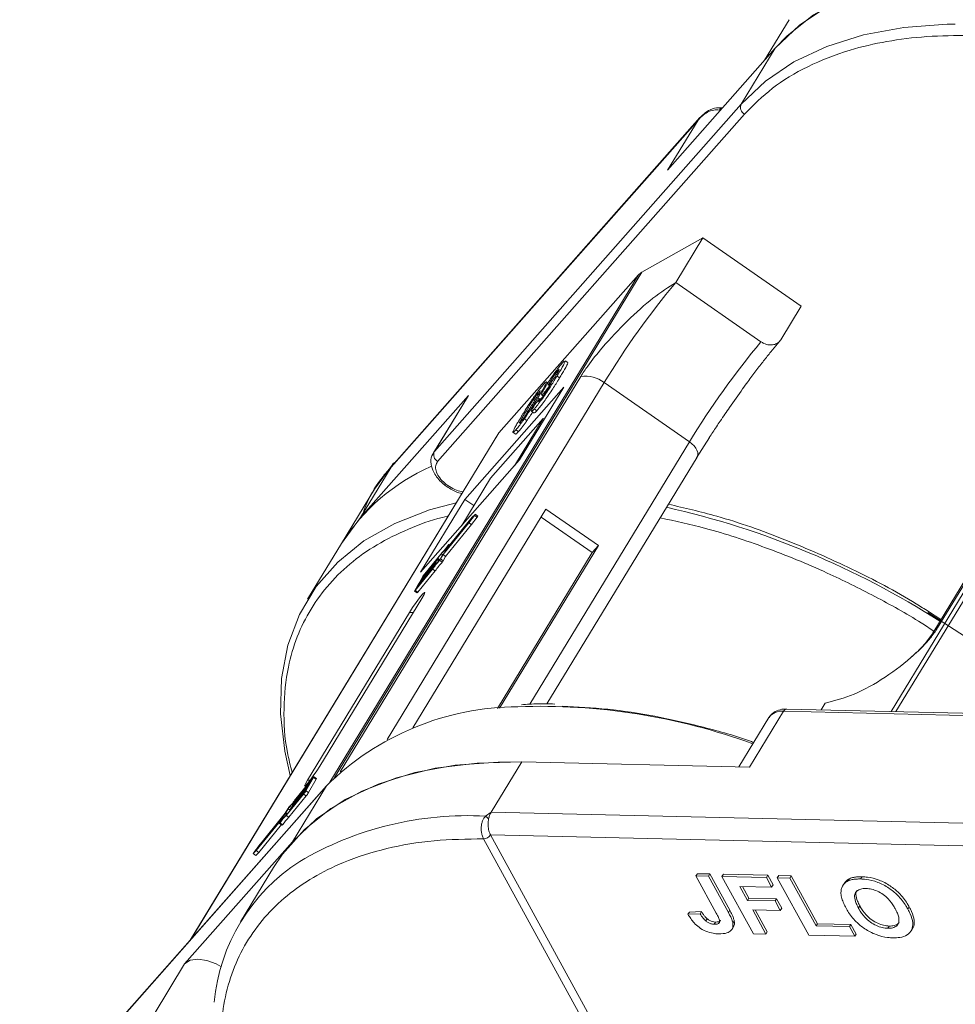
# Model space of a CAD drawing. Header units: millimetres. Extents: x -645 to 830, y -176 to 857.
# Tile 48 of 76: x 208 to 254, y 763 to 812. Entities that reach past the tile are written whole.
import ezdxf

# ---------------------------------------------------------------- set-up
doc = ezdxf.new("R2010")
doc.units = ezdxf.units.MM

msp = doc.modelspace()

# ---------------------------------------------------------------- linework, layer by layer
at = {"color": 7, "linetype": 'Continuous', "lineweight": 15}
for p, q in [((246.131, 811.632), (244.911, 809.627)), ((240.106, 804.188), (245.438, 810.224)), ((245.438, 810.224), (243.758, 807.462)), ((270.674, 809.51), (251.162, 777.443)), ((251.404, 777.437), (270.931, 809.529)), ((243.758, 807.462), (228.592, 790.295)), ((228.748, 789.794), (243.914, 806.961)), ((241.619, 806.674), (241.816, 806.884)), ((242.73, 807.158), (242.675, 807.167)), ((242.831, 807.28), (242.837, 807.28)), ((226.453, 789.508), (241.619, 806.674)), ((241.712, 806.792), (226.491, 789.563)), ((241.619, 806.674), (240.106, 804.188)), ((267.052, 804.05), (253.27, 781.401)), ((253.463, 781.569), (267.245, 804.218)), ((238.837, 799.149), (241.859, 800.847)), ((240.515, 798.637), (241.859, 800.847)), ((241.859, 800.847), (246.724, 797.475)), ((223.643, 774.179), (238.837, 799.149)), ((238.68, 799.024), (223.424, 773.953)), ((231.773, 791.206), (238.68, 799.024)), ((244.73, 795.715), (240.515, 798.637)), ((245.715, 795.817), (246.724, 797.475)), ((245.221, 795.214), (245.715, 795.817)), ((234.905, 794.653), (235.007, 794.757)), ((235.178, 794.689), (235.048, 794.779)), ((234.72, 794.266), (234.685, 794.29)), ((235.825, 794.003), (223.929, 774.454)), ((233.979, 793.604), (234.081, 793.71)), ((234.196, 793.679), (234.122, 793.731)), ((234.33, 793.785), (234.384, 793.747)), ((234.778, 793.929), (234.649, 794.019)), ((226.253, 776.06), (236.983, 793.694)), ((234.985, 793.466), (230.09, 787.925)), ((232.8, 789.875), (234.985, 793.466)), ((233.755, 793.236), (233.802, 793.204)), ((241.199, 790.772), (236.983, 793.694)), ((230.272, 793.057), (224.94, 787.022)), ((230.216, 792.981), (228.536, 790.219)), ((228.592, 790.295), (230.272, 793.057)), ((230.272, 793.057), (230.216, 792.981)), ((233.484, 792.862), (233.55, 792.817)), ((233.541, 792.591), (233.804, 792.904)), ((233.78, 792.876), (233.696, 792.935)), ((233.885, 793.095), (233.963, 793.04)), ((233.134, 792.3), (233.203, 792.252)), ((233.393, 792.283), (233.523, 792.193)), ((233.525, 792.395), (233.655, 792.305)), ((233.965, 791.922), (231.364, 788.978)), ((232.541, 789.583), (233.965, 791.922)), ((233.032, 791.907), (233.162, 791.817)), ((233.965, 791.922), (234.032, 791.9)), ((232.617, 791.366), (232.747, 791.276)), ((231.717, 791.13), (216.509, 766.136)), ((216.54, 766.172), (231.773, 791.206)), ((232.479, 791.236), (232.608, 791.147)), ((241.542, 789.976), (242.179, 790.975)), ((228.592, 790.295), (228.536, 790.219)), ((241.199, 790.772), (233.305, 777.798)), ((227.905, 784.334), (232.8, 789.875)), ((234.146, 777.814), (241.57, 790.014)), ((224.94, 787.022), (226.453, 789.508)), ((226.499, 789.62), (225.633, 788.43)), ((226.453, 789.508), (226.499, 789.62)), ((231.364, 788.978), (229.941, 786.639)), ((225.633, 788.43), (224.002, 785.751)), ((230.09, 787.925), (227.905, 784.334)), ((230.09, 787.925), (230.535, 787.616)), ((234.102, 787.444), (227.519, 776.626)), ((236.697, 785.646), (234.102, 787.444)), ((224.94, 787.022), (224.002, 785.751)), ((230.411, 786.975), (229.107, 785.372)), ((230.451, 787.04), (229.181, 785.48)), ((230.295, 786.765), (230.567, 787.133)), ((230.318, 786.809), (230.517, 787.08)), ((230.517, 787.08), (230.411, 786.975)), ((230.43, 786.962), (230.411, 786.975)), ((230.425, 786.675), (230.697, 787.043)), ((230.596, 787.184), (230.451, 787.04)), ((230.567, 787.133), (230.697, 787.043)), ((230.729, 787.096), (230.599, 787.186)), ((236.391, 785.299), (233.863, 787.052)), ((229.013, 785.207), (230.318, 786.809)), ((229.014, 785.192), (230.295, 786.765)), ((229.144, 785.102), (230.425, 786.675)), ((230.425, 786.675), (230.295, 786.765)), ((224.002, 785.751), (222.322, 782.989)), ((229.103, 785.372), (229.224, 785.585)), ((229.178, 785.481), (229.291, 785.68)), ((229.18, 785.479), (229.178, 785.481)), ((229.291, 785.68), (229.325, 785.657)), ((229.332, 785.666), (229.296, 785.692)), ((231.804, 777.606), (236.697, 785.646)), ((236.697, 785.646), (236.391, 785.299)), ((227.978, 784.028), (228.763, 784.992)), ((228.923, 785.231), (228.078, 784.192)), ((228.968, 785.303), (228.109, 784.248)), ((228.766, 784.992), (228.751, 784.964)), ((228.825, 784.913), (228.751, 784.964)), ((228.846, 784.937), (228.766, 784.992)), ((228.85, 784.942), (228.769, 784.998)), ((228.874, 784.967), (228.994, 785.18)), ((228.894, 784.979), (229.014, 785.192)), ((229.023, 784.889), (228.894, 784.979)), ((228.995, 785.181), (228.923, 785.231)), ((229.144, 785.102), (229.014, 785.192)), ((229.023, 784.889), (229.144, 785.102)), ((229.101, 785.367), (229.128, 785.348)), ((229.133, 785.354), (229.107, 785.372)), ((231.703, 777.595), (236.391, 785.299)), ((227.641, 783.421), (228.5, 784.476)), ((227.673, 783.477), (228.518, 784.515)), ((228.514, 784.552), (227.729, 783.588)), ((227.76, 783.643), (228.545, 784.607)), ((228.623, 784.745), (227.838, 783.78)), ((227.869, 783.835), (228.654, 784.8)), ((228.732, 784.937), (227.947, 783.973)), ((228.63, 784.387), (228.5, 784.476)), ((228.534, 784.538), (228.514, 784.552)), ((228.548, 784.606), (228.533, 784.579)), ((228.553, 784.564), (228.533, 784.579)), ((228.548, 784.606), (228.572, 784.59)), ((228.576, 784.595), (228.551, 784.612)), ((228.665, 784.715), (228.623, 784.745)), ((228.657, 784.799), (228.642, 784.772)), ((228.685, 784.741), (228.642, 784.772)), ((228.705, 784.766), (228.657, 784.799)), ((228.709, 784.771), (228.66, 784.805)), ((228.803, 784.888), (228.732, 784.937)), ((228.848, 784.916), (228.978, 784.826)), ((227.998, 784.085), (227.623, 783.424)), ((227.771, 783.332), (228.63, 784.387)), ((227.947, 783.973), (227.869, 783.835)), ((227.969, 783.958), (227.947, 783.973)), ((228.041, 784.138), (227.978, 784.028)), ((228.058, 784.126), (228.041, 784.138)), ((228.078, 784.192), (228.1, 784.177)), ((227.729, 783.588), (227.666, 783.477)), ((227.751, 783.573), (227.729, 783.588)), ((227.838, 783.78), (227.76, 783.643)), ((227.86, 783.765), (227.838, 783.78)), ((222.927, 774.745), (227.969, 783.032)), ((227.609, 783.389), (227.738, 783.299)), ((227.771, 783.332), (227.641, 783.421)), ((227.666, 783.477), (227.671, 783.474)), ((227.357, 782.339), (222.315, 774.053)), ((227.357, 782.339), (227.544, 782.332)), ((252.982, 782.336), (255.072, 780.981)), ((253.626, 781.986), (253.015, 782.376)), ((247.712, 777.522), (247.911, 777.849)), ((244.169, 774.687), (245.85, 777.449)), ((245.85, 777.449), (277.897, 776.714)), ((278.061, 776.826), (246.014, 777.561)), ((245.118, 777.138), (243.634, 774.699)), ((231.39, 772.459), (232.902, 774.945)), ((232.902, 774.945), (244.169, 774.687)), ((208.087, 756.598), (223.253, 773.764)), ((223.281, 773.802), (208.115, 756.635)), ((223.253, 773.764), (221.573, 771.002)), ((222.362, 773.769), (221.577, 772.804)), ((221.608, 772.859), (222.394, 773.824)), ((222.472, 773.961), (221.686, 772.997)), ((222.559, 774.127), (221.714, 773.089)), ((221.718, 773.052), (222.503, 774.016)), ((222.59, 774.183), (221.731, 773.128)), ((222.234, 773.519), (222.608, 774.18)), ((222.284, 773.631), (222.362, 773.769)), ((222.448, 774.048), (222.315, 774.053)), ((222.364, 773.429), (222.738, 774.09)), ((222.394, 773.824), (222.472, 773.961)), ((222.503, 774.016), (222.565, 774.127)), ((222.564, 774.124), (222.559, 774.127)), ((222.608, 774.18), (222.738, 774.09)), ((222.753, 774.125), (222.623, 774.215)), ((223.253, 773.764), (223.281, 773.802)), ((221.263, 772.302), (222.122, 773.357)), ((221.308, 772.373), (222.153, 773.412)), ((221.393, 772.212), (222.252, 773.267)), ((222.253, 773.576), (221.468, 772.612)), ((221.499, 772.667), (222.284, 773.631)), ((222.122, 773.357), (222.252, 773.267)), ((222.191, 773.466), (222.253, 773.576)), ((222.364, 773.429), (222.234, 773.519)), ((221.572, 772.799), (221.594, 772.783)), ((221.574, 772.805), (221.59, 772.832)), ((221.599, 772.789), (221.577, 772.804)), ((221.681, 772.992), (221.704, 772.976)), ((221.683, 772.998), (221.699, 773.025)), ((221.708, 772.982), (221.686, 772.997)), ((221.735, 773.074), (221.714, 773.089)), ((221.219, 772.397), (219.914, 770.795)), ((221.217, 772.412), (219.936, 770.839)), ((221.338, 772.626), (221.217, 772.412)), ((221.284, 772.352), (221.219, 772.397)), ((221.358, 772.637), (221.237, 772.424)), ((221.309, 772.375), (221.237, 772.424)), ((221.393, 772.212), (221.263, 772.302)), ((221.463, 772.564), (221.358, 772.637)), ((221.463, 772.606), (221.485, 772.591)), ((221.465, 772.612), (221.481, 772.64)), ((221.49, 772.596), (221.468, 772.612)), ((231.121, 772.269), (231.39, 772.459)), ((263.437, 771.724), (231.39, 772.459)), ((219.78, 770.564), (221.051, 772.124)), ((219.82, 770.629), (221.125, 772.232)), ((219.91, 770.474), (221.029, 771.848)), ((220.936, 771.913), (221.066, 771.823)), ((221.054, 772.123), (220.941, 771.924)), ((221.087, 771.847), (220.958, 771.937)), ((221.128, 772.232), (221.007, 772.019)), ((221.053, 772.122), (221.051, 772.124)), ((221.157, 772.211), (221.128, 772.232)), ((221.161, 772.216), (221.13, 772.237)), ((231.364, 771.34), (264.134, 770.588)), ((231.365, 771.339), (251.539, 734.463)), ((221.573, 771.002), (216.24, 764.967)), ((219.936, 770.839), (219.665, 770.471)), ((231.021, 771.15), (231.02, 771.152)), ((251.195, 734.275), (231.021, 771.15)), ((219.632, 770.418), (219.762, 770.328)), ((219.636, 770.421), (219.78, 770.564)), ((219.766, 770.331), (219.636, 770.421)), ((219.914, 770.795), (219.714, 770.524)), ((219.714, 770.524), (219.82, 770.629)), ((219.766, 770.331), (219.91, 770.474)), ((219.91, 770.474), (219.78, 770.564)), ((219.94, 770.777), (219.914, 770.795)), ((220.635, 769.731), (219.004, 767.052)), ((241.586, 769.424), (241.519, 769.314)), ((241.586, 769.424), (242.208, 769.41)), ((242.208, 769.41), (242.141, 769.3)), ((242.208, 769.41), (243.186, 767.622)), ((242.871, 769.395), (242.804, 769.284)), ((242.871, 769.395), (245.067, 769.345)), ((242.523, 767.478), (241.519, 769.314)), ((241.519, 769.314), (242.141, 769.3)), ((242.141, 769.3), (243.119, 767.511)), ((244.356, 766.448), (242.804, 769.284)), ((242.804, 769.284), (245, 769.234)), ((245.067, 769.345), (245, 769.234)), ((245, 769.234), (245.259, 768.761)), ((245.067, 769.345), (245.326, 768.872)), ((245.606, 769.332), (245.539, 769.222)), ((247.091, 766.385), (245.539, 769.222)), ((245.539, 769.222), (246.16, 769.207)), ((245.606, 769.332), (246.228, 769.318)), ((246.228, 769.318), (246.16, 769.207)), ((246.16, 769.207), (247.454, 766.844)), ((246.228, 769.318), (247.521, 766.954)), ((248.839, 768.94), (248.772, 768.83)), ((249.105, 769.178), (249.038, 769.067)), ((249.726, 769.274), (249.658, 769.163)), ((245.259, 768.761), (243.684, 768.797)), ((243.684, 768.797), (244.062, 768.106)), ((243.813, 768.794), (244.129, 768.217)), ((245.326, 768.872), (245.259, 768.761)), ((244.129, 768.217), (244.062, 768.106)), ((244.062, 768.106), (245.43, 768.075)), ((244.129, 768.217), (245.497, 768.186)), ((245.497, 768.186), (245.43, 768.075)), ((245.43, 768.075), (245.688, 767.602)), ((245.497, 768.186), (245.755, 767.713)), ((241.19, 767.53), (241.123, 767.42)), ((241.725, 767.442), (241.123, 767.42)), ((241.19, 767.53), (241.792, 767.552)), ((241.792, 767.552), (241.725, 767.442)), ((243.186, 767.622), (243.119, 767.511)), ((245.688, 767.602), (244.321, 767.634)), ((244.321, 767.634), (244.977, 766.434)), ((244.45, 767.631), (245.044, 766.544)), ((245.755, 767.713), (245.688, 767.602)), ((249.546, 767.731), (249.613, 767.841)), ((252.062, 767.78), (251.994, 767.669)), ((242.069, 767.198), (242.002, 767.087)), ((242.488, 767.034), (242.42, 766.923)), ((243.411, 767.084), (243.343, 766.974)), ((247.521, 766.954), (247.454, 766.844)), ((247.521, 766.954), (249.179, 766.916)), ((243.3, 766.685), (243.367, 766.796)), ((244.977, 766.434), (244.356, 766.448)), ((244.977, 766.434), (245.044, 766.544)), ((247.454, 766.844), (249.111, 766.806)), ((249.179, 766.916), (249.111, 766.806)), ((249.111, 766.806), (249.37, 766.333)), ((249.179, 766.916), (249.437, 766.443)), ((251.067, 766.837), (250.999, 766.726)), ((252.149, 766.591), (252.216, 766.702)), ((249.37, 766.333), (247.091, 766.385)), ((249.37, 766.333), (249.437, 766.443)), ((216.24, 764.967), (214.728, 762.481))]:
    msp.add_line(p, q, dxfattribs=at)
at = {"color": 7, "linetype": 'Continuous', "lineweight": 15, "flags": 128}
for points in [[(256.768, 814.167), (254.561, 814.115), (252.493, 813.855), (250.585, 813.39), (248.858, 812.726), (247.333, 811.869), (246.024, 810.829), (245.438, 810.224)], [(266.518, 812.307), (265.178, 812.739), (262.686, 813.4), (260.244, 813.861), (257.877, 814.117), (255.612, 814.166), (253.474, 814.006), (251.485, 813.64), (249.669, 813.072), (248.044, 812.307), (246.629, 811.354), (245.438, 810.224)], [(254.338, 811.411), (253.931, 811.404), (251.793, 811.244), (249.805, 810.878), (247.988, 810.309), (246.363, 809.545), (244.948, 808.592), (243.758, 807.462)], [(241.199, 790.772), (241.32, 790.677), (241.424, 790.573), (241.508, 790.463), (241.568, 790.352), (241.602, 790.244), (241.609, 790.142), (241.589, 790.052), (241.57, 790.014)], [(229.666, 787.76), (228.345, 787.407), (226.625, 786.736), (225.107, 785.873), (223.806, 784.827), (222.737, 783.61), (221.912, 782.235), (221.34, 780.718), (221.027, 779.074), (220.976, 777.321), (221.189, 775.48), (221.459, 774.273)], [(230.596, 787.184), (230.599, 787.186), (230.599, 787.185), (230.598, 787.181), (230.594, 787.174), (230.589, 787.165), (230.582, 787.155), (230.575, 787.144), (230.567, 787.133)], [(229.181, 785.48), (229.179, 785.478), (229.177, 785.476), (229.176, 785.475), (229.176, 785.475), (229.175, 785.475), (229.176, 785.476), (229.177, 785.478), (229.178, 785.481)], [(229.274, 785.667), (229.28, 785.675), (229.286, 785.682), (229.291, 785.688), (229.294, 785.691), (229.296, 785.692), (229.296, 785.69), (229.294, 785.686), (229.291, 785.68)], [(228.763, 784.992), (228.765, 784.995), (228.767, 784.996), (228.768, 784.997), (228.769, 784.998), (228.769, 784.997), (228.769, 784.996), (228.768, 784.994), (228.766, 784.992)], [(229.107, 785.372), (229.105, 785.37), (229.103, 785.368), (229.102, 785.367), (229.101, 785.367), (229.101, 785.367), (229.101, 785.368), (229.102, 785.37), (229.103, 785.372)], [(228.545, 784.607), (228.547, 784.609), (228.549, 784.611), (228.55, 784.612), (228.55, 784.612), (228.551, 784.612), (228.55, 784.611), (228.549, 784.609), (228.548, 784.606)], [(228.654, 784.8), (228.656, 784.802), (228.658, 784.804), (228.659, 784.805), (228.66, 784.805), (228.66, 784.805), (228.659, 784.803), (228.659, 784.802), (228.657, 784.799)], [(227.969, 783.032), (228.075, 783.217), (228.117, 783.321), (228.091, 783.328), (227.999, 783.238), (227.857, 783.063), (227.685, 782.831), (227.509, 782.577), (227.357, 782.339)], [(227.641, 783.421), (227.63, 783.407), (227.62, 783.397), (227.613, 783.391), (227.609, 783.389), (227.608, 783.392), (227.61, 783.399), (227.615, 783.41), (227.623, 783.424)], [(227.666, 783.477), (227.664, 783.473), (227.662, 783.469), (227.661, 783.467), (227.662, 783.466), (227.663, 783.466), (227.665, 783.468), (227.669, 783.472), (227.673, 783.477)], [(220.635, 769.731), (221.082, 770.396), (222.159, 771.608), (223.467, 772.647), (224.993, 773.504), (226.719, 774.169), (228.627, 774.633), (230.696, 774.893), (232.902, 774.945)], [(221.573, 771.002), (222.763, 772.132), (224.178, 773.085), (225.803, 773.85), (227.62, 774.419), (229.608, 774.785), (231.746, 774.944), (232.902, 774.945)], [(222.315, 774.053), (222.21, 773.868), (222.167, 773.764), (222.194, 773.756), (222.285, 773.847), (222.428, 774.021), (222.6, 774.253), (222.775, 774.508), (222.927, 774.745)], [(222.565, 774.127), (222.568, 774.131), (222.569, 774.135), (222.57, 774.137), (222.57, 774.138), (222.568, 774.138), (222.566, 774.136), (222.563, 774.132), (222.559, 774.127)], [(222.59, 774.183), (222.602, 774.197), (222.612, 774.207), (222.618, 774.213), (222.622, 774.215), (222.623, 774.212), (222.621, 774.205), (222.616, 774.194), (222.608, 774.18)], [(221.577, 772.804), (221.575, 772.802), (221.574, 772.8), (221.573, 772.799), (221.572, 772.799), (221.572, 772.799), (221.572, 772.801), (221.573, 772.802), (221.574, 772.805)], [(221.686, 772.997), (221.685, 772.995), (221.683, 772.993), (221.682, 772.992), (221.681, 772.992), (221.681, 772.992), (221.681, 772.993), (221.682, 772.995), (221.683, 772.998)], [(221.468, 772.612), (221.466, 772.609), (221.465, 772.608), (221.463, 772.607), (221.463, 772.606), (221.463, 772.607), (221.463, 772.608), (221.464, 772.61), (221.465, 772.612)], [(220.958, 771.937), (220.951, 771.929), (220.945, 771.922), (220.941, 771.916), (220.938, 771.913), (220.936, 771.912), (220.936, 771.914), (220.937, 771.918), (220.941, 771.924)], [(221.051, 772.124), (221.052, 772.126), (221.054, 772.128), (221.055, 772.129), (221.056, 772.129), (221.056, 772.129), (221.056, 772.128), (221.055, 772.126), (221.054, 772.123)], [(221.125, 772.232), (221.127, 772.234), (221.129, 772.236), (221.13, 772.237), (221.13, 772.237), (221.131, 772.237), (221.13, 772.236), (221.129, 772.234), (221.128, 772.232)], [(219.636, 770.421), (219.633, 770.418), (219.632, 770.419), (219.634, 770.423), (219.637, 770.43), (219.643, 770.439), (219.649, 770.449), (219.657, 770.46), (219.665, 770.471)], [(219.762, 770.328), (219.763, 770.328), (219.766, 770.331)], [(216.24, 764.967), (216.508, 765.143), (216.887, 765.203), (217.335, 765.141), (217.806, 764.963), (218.038, 764.834)]]:
    msp.add_lwpolyline(points, dxfattribs=at)
at = {"color": 7, "linetype": 'Continuous', "lineweight": 15}
for centre, radius, start, end in [((244.112, 807.297), 0.39, 155.0902, 239.5465), ((242.841, 807.104), 0.177, 93.0226, 158.99), ((239.127, 798.624), 0.6, 118.9308, 138.191), ((272.14, 772.31), 41.15, 140.2234, 148.6896), ((276.356, 769.387), 41.15, 140.2234, 148.6896), ((236.035, 792.463), 1.554, 52.3903, 97.7701), ((232.172, 790.853), 0.533, 138.5082, 148.6596), ((228.946, 790.131), 0.39, 155.0902, 239.5465), ((232.424, 780.43), 9.962, 113.7767, 147.7144), ((226.69, 789.475), 0.239, 108.7231, 142.7767), ((230.829, 746.39), 42.167, 57.3602, 77.3538), ((230.578, 787.152), 0.161, 317.4957, 339.807), ((227.319, 786.897), 2.313, 313.9305, 325.4603), ((227.479, 786.863), 2.157, 313.6525, 326.3116), ((232.267, 781.929), 4.554, 138.1617, 145.4018), ((228.553, 785.081), 0.229, 321.3571, 329.572), ((228.563, 785.168), 0.381, 318.5508, 330.2191), ((229.192, 785.063), 0.229, 141.3571, 149.572), ((231.541, 782.423), 3.669, 137.205, 145.9654), ((228.335, 784.695), 0.229, 321.3571, 329.572), ((228.444, 784.888), 0.229, 321.3571, 329.572), ((231.671, 782.333), 3.669, 137.205, 145.9654), ((228.693, 785.078), 0.381, 318.5508, 330.2191), ((229.184, 783.388), 1.376, 141.3571, 149.572), ((228.436, 783.906), 0.459, 141.3571, 149.572), ((227.698, 783.374), 0.0844, 298.6952, 330.18), ((253.641, 781.17), 0.437, 114.0436, 148.1804), ((232.761, 764.169), 13.508, 90.1892, 134.7394), ((233.809, 746.824), 30.873, 70.0701, 92.0281), ((245.738, 776.695), 0.762, 81.5639, 144.4913), ((246.03, 777.362), 0.199, 94.3757, 154.3004), ((222.687, 774.132), 0.0658, 320.7224, 354.0556), ((221.047, 774.216), 1.376, 321.3571, 329.572), ((221.795, 773.698), 0.459, 321.3571, 329.572), ((221.177, 774.126), 1.376, 321.3571, 329.572), ((217.965, 775.675), 4.554, 318.1617, 325.4018), ((218.691, 775.181), 3.669, 317.205, 325.9654), ((221.788, 772.716), 0.229, 141.3571, 149.572), ((221.897, 772.909), 0.229, 141.3571, 149.572), ((222.752, 770.741), 2.157, 133.6525, 146.3116), ((222.913, 770.707), 2.313, 133.9305, 145.4603), ((221.039, 772.541), 0.229, 321.3571, 329.572), ((221.668, 772.436), 0.381, 138.5508, 150.2191), ((221.678, 772.523), 0.229, 141.3571, 149.572), ((230.241, 755.898), 16.395, 86.9243, 120.4678), ((221.022, 771.883), 0.0747, 306.0131, 331.5576), ((222.882, 770.651), 2.157, 133.6525, 146.3116), ((230.678, 771.658), 0.755, 38.6077, 54.0154), ((231.01, 771.579), 0.427, 271.2703, 325.9023), ((231.011, 771.576), 0.426, 271.2927, 326.073), ((226.949, 762.217), 9.286, 122.7328, 174.6662)]:
    msp.add_arc(centre, radius, start, end, dxfattribs=at)
for points, knots in [([(243.914, 806.961), (244.355, 807.404), (245.251, 808.304), (247.014, 809.362), (248.935, 810.117), (250.933, 810.585), (252.919, 810.832), (255.056, 810.867), (256.645, 810.8), (257.529, 810.665), (257.633, 810.649)], [0, 0, 0, 0, 0.152586, 0.309904, 0.471653, 0.598087, 0.724541, 0.853665, 0.98281, 1, 1, 1, 1]), ([(242.675, 807.167), (242.582, 807.171), (242.377, 807.179), (241.98, 807.041), (241.76, 806.818), (241.619, 806.674)], [0, 0, 0, 0, 0.227063, 0.501587, 1, 1, 1, 1]), ([(242.832, 807.28), (242.695, 807.283), (242.475, 807.286), (242.19, 807.17), (241.948, 807.029), (241.796, 806.875), (241.701, 806.78)], [0, 0, 0, 0, 0.316139, 0.50936, 0.694909, 1, 1, 1, 1]), ([(240.515, 798.637), (240.151, 798.405), (239.423, 797.941), (238.124, 796.778), (237.01, 795.589), (236.231, 794.626), (235.935, 794.172), (235.825, 794.003)], [0, 0, 0, 0, 0.2490962, 0.4982428, 0.745205, 0.90541, 1, 1, 1, 1]), ([(245.715, 795.817), (245.67, 795.76), (245.58, 795.646), (245.368, 795.558), (245.127, 795.547), (244.904, 795.607), (244.78, 795.684), (244.73, 795.715)], [0, 0, 0, 0, 0.214694, 0.429388, 0.644082, 0.858775, 1, 1, 1, 1]), ([(243.178, 792.471), (243.394, 792.78), (243.697, 793.212), (244.133, 793.811), (244.484, 794.282), (244.87, 794.785), (245.1, 795.072), (245.217, 795.217)], [0, 0, 0, 0, 0.299975, 0.419356, 0.612738, 0.804626, 1, 1, 1, 1]), ([(235.044, 794.773), (235.047, 794.774), (235.066, 794.783), (235.044, 794.716), (234.943, 794.512), (234.786, 794.246), (234.668, 794.052), (234.649, 794.019)], [0, 0, 0, 0, 0.035237, 0.23577, 0.461182, 0.910301, 1, 1, 1, 1]), ([(234.778, 793.929), (234.822, 794.002), (234.955, 794.221), (235.11, 794.491), (235.19, 794.664), (235.177, 794.675), (235.171, 794.68)], [0, 0, 0, 0, 0.202278, 0.609945, 0.832632, 1, 1, 1, 1]), ([(234.082, 793.496), (234.129, 793.573), (234.225, 793.728), (234.403, 793.996), (234.589, 794.256), (234.767, 794.492), (234.858, 794.598), (234.905, 794.653)], [0, 0, 0, 0, 0.197927, 0.397728, 0.597413, 0.790584, 1, 1, 1, 1]), ([(234.33, 793.785), (234.36, 793.834), (234.409, 793.912), (234.492, 794.037), (234.561, 794.134), (234.63, 794.225), (234.665, 794.266), (234.685, 794.29)], [0, 0, 0, 0, 0.29132, 0.465539, 0.641632, 0.798664, 1, 1, 1, 1]), ([(234.685, 794.29), (234.704, 794.309), (234.741, 794.349), (234.755, 794.344), (234.741, 794.302), (234.697, 794.221), (234.658, 794.156), (234.64, 794.126)], [0, 0, 0, 0, 0.2079545, 0.4204057, 0.6273197, 0.8277075, 1, 1, 1, 1]), ([(234.649, 794.019), (234.603, 793.945), (234.465, 793.72), (234.251, 793.381), (233.995, 793.004), (233.787, 792.717), (233.628, 792.513), (233.553, 792.426), (233.525, 792.395)], [0, 0, 0, 0, 0.142337, 0.429127, 0.589943, 0.751205, 0.909895, 1, 1, 1, 1]), ([(233.655, 792.305), (233.7, 792.357), (233.789, 792.462), (233.965, 792.693), (234.159, 792.963), (234.411, 793.339), (234.614, 793.661), (234.745, 793.875), (234.778, 793.929)], [0, 0, 0, 0, 0.14324, 0.28761, 0.430449, 0.591135, 0.89544, 1, 1, 1, 1]), ([(234.116, 793.723), (234.12, 793.725), (234.138, 793.734), (234.115, 793.668), (233.997, 793.433), (233.823, 793.146), (233.696, 792.935)], [0, 0, 0, 0, 0.039973, 0.223689, 0.427248, 1, 1, 1, 1]), ([(234.284, 793.623), (234.265, 793.603), (234.23, 793.565), (234.211, 793.561), (234.222, 793.595), (234.262, 793.672), (234.305, 793.742), (234.33, 793.785)], [0, 0, 0, 0, 0.213937, 0.398075, 0.583091, 0.751666, 1, 1, 1, 1]), ([(234.64, 794.126), (234.612, 794.081), (234.565, 794.004), (234.482, 793.881), (234.408, 793.779), (234.338, 793.687), (234.302, 793.644), (234.284, 793.623)], [0, 0, 0, 0, 0.267394, 0.447214, 0.627122, 0.813065, 1, 1, 1, 1]), ([(233.755, 793.236), (233.77, 793.253), (233.798, 793.283), (233.813, 793.286), (233.798, 793.244), (233.735, 793.125), (233.613, 792.92), (233.513, 792.756), (233.463, 792.673)], [0, 0, 0, 0, 0.104614, 0.188814, 0.273512, 0.444127, 0.719481, 1, 1, 1, 1]), ([(233.484, 792.862), (233.515, 792.909), (233.564, 792.984), (233.639, 793.091), (233.699, 793.17), (233.735, 793.214), (233.753, 793.234), (233.755, 793.236)], [0, 0, 0, 0, 0.334804, 0.542561, 0.750382, 0.970721, 1, 1, 1, 1]), ([(233.563, 793.064), (233.594, 793.107), (233.655, 793.195), (233.746, 793.317), (233.832, 793.428), (233.896, 793.508), (233.944, 793.565), (233.967, 793.591), (233.979, 793.604)], [0, 0, 0, 0, 0.193776, 0.3936, 0.587864, 0.788908, 0.894169, 1, 1, 1, 1]), ([(233.78, 792.797), (233.798, 792.819), (233.835, 792.862), (233.915, 792.97), (234.015, 793.112), (234.17, 793.35), (234.279, 793.525), (234.353, 793.645)], [0, 0, 0, 0, 0.112015, 0.224355, 0.367768, 0.565827, 1, 1, 1, 1]), ([(233.882, 793.101), (233.885, 793.12), (233.891, 793.16), (233.971, 793.312), (234.048, 793.441), (234.082, 793.496)], [0, 0, 0, 0, 0.34905, 0.718163, 1, 1, 1, 1]), ([(234.353, 793.645), (234.323, 793.602), (234.261, 793.515), (234.186, 793.415), (234.13, 793.343), (234.09, 793.293), (234.053, 793.249), (234.031, 793.223), (234.02, 793.21)], [0, 0, 0, 0, 0.243491, 0.496266, 0.61821, 0.741704, 0.870158, 1, 1, 1, 1]), ([(232.898, 792.033), (232.944, 792.108), (233.047, 792.277), (233.247, 792.595), (233.432, 792.877), (233.55, 793.046), (233.563, 793.064)], [0, 0, 0, 0, 0.236731, 0.537555, 0.949668, 1, 1, 1, 1]), ([(233.696, 792.935), (233.65, 792.86), (233.547, 792.691), (233.351, 792.38), (233.167, 792.1), (233.05, 791.931), (233.032, 791.907)], [0, 0, 0, 0, 0.237281, 0.538591, 0.932677, 1, 1, 1, 1]), ([(233.134, 792.3), (233.156, 792.337), (233.201, 792.411), (233.264, 792.513), (233.321, 792.605), (233.373, 792.688), (233.426, 792.773), (233.465, 792.833), (233.484, 792.862)], [0, 0, 0, 0, 0.205942, 0.411959, 0.558149, 0.704502, 0.851801, 1, 1, 1, 1]), ([(233.804, 792.904), (233.781, 792.864), (233.745, 792.801), (233.733, 792.771), (233.729, 792.761)], [0, 0, 0, 0, 0.651561, 1, 1, 1, 1]), ([(233.731, 792.758), (233.732, 792.756), (233.733, 792.749), (233.753, 792.768), (233.772, 792.789), (233.78, 792.797)], [0, 0, 0, 0, 0.298729, 0.735471, 1, 1, 1, 1]), ([(234.02, 793.21), (233.981, 793.168), (233.912, 793.092), (233.897, 793.099), (233.89, 793.103)], [0, 0, 0, 0, 0.559772, 1, 1, 1, 1]), ([(232.841, 791.735), (232.823, 791.716), (232.794, 791.685), (232.784, 791.689), (232.803, 791.737), (232.867, 791.857), (232.99, 792.062), (233.085, 792.22), (233.134, 792.3)], [0, 0, 0, 0, 0.12537, 0.20229, 0.279179, 0.464758, 0.730582, 1, 1, 1, 1]), ([(233.463, 792.673), (233.441, 792.636), (233.395, 792.562), (233.333, 792.46), (233.275, 792.367), (233.223, 792.283), (233.17, 792.198), (233.131, 792.138), (233.112, 792.108)], [0, 0, 0, 0, 0.20527, 0.410616, 0.55715, 0.703844, 0.851471, 1, 1, 1, 1]), ([(233.162, 791.817), (233.192, 791.86), (233.253, 791.948), (233.351, 792.093), (233.414, 792.19), (233.449, 792.244)], [0, 0, 0, 0, 0.300956, 0.607795, 1, 1, 1, 1]), ([(233.525, 792.395), (233.488, 792.354), (233.419, 792.28), (233.384, 792.272), (233.404, 792.342), (233.469, 792.467), (233.525, 792.565), (233.541, 792.591)], [0, 0, 0, 0, 0.242788, 0.438865, 0.634801, 0.900936, 1, 1, 1, 1]), ([(233.53, 792.204), (233.532, 792.197), (233.536, 792.181), (233.592, 792.235), (233.639, 792.287), (233.655, 792.305)], [0, 0, 0, 0, 0.331551, 0.773583, 1, 1, 1, 1]), ([(242.177, 790.977), (242.234, 791.066), (242.405, 791.331), (242.739, 791.833), (243.023, 792.245), (243.178, 792.471)], [0, 0, 0, 0, 0.184158, 0.553485, 1, 1, 1, 1]), ([(232.475, 791.277), (232.481, 791.293), (232.494, 791.326), (232.54, 791.419), (232.616, 791.558), (232.714, 791.727), (232.81, 791.887), (232.869, 791.985), (232.898, 792.033)], [0, 0, 0, 0, 0.118441, 0.239346, 0.459593, 0.684925, 0.84224, 1, 1, 1, 1]), ([(233.032, 791.907), (233.002, 791.864), (232.94, 791.776), (232.85, 791.654), (232.764, 791.542), (232.699, 791.463), (232.651, 791.406), (232.628, 791.379), (232.617, 791.366)], [0, 0, 0, 0, 0.193769, 0.393564, 0.587886, 0.789131, 0.894283, 1, 1, 1, 1]), ([(232.747, 791.276), (232.768, 791.301), (232.811, 791.35), (232.886, 791.442), (232.97, 791.551), (233.047, 791.655), (233.112, 791.745), (233.145, 791.793), (233.162, 791.817)], [0, 0, 0, 0, 0.193594, 0.390501, 0.584817, 0.78683, 0.892868, 1, 1, 1, 1]), ([(233.112, 792.108), (233.081, 792.062), (233.032, 791.987), (232.957, 791.881), (232.898, 791.802), (232.861, 791.758), (232.844, 791.738), (232.841, 791.735)], [0, 0, 0, 0, 0.333678, 0.540413, 0.747264, 0.961209, 1, 1, 1, 1]), ([(232.617, 791.366), (232.597, 791.345), (232.558, 791.3), (232.512, 791.256), (232.48, 791.233), (232.468, 791.237), (232.469, 791.255), (232.473, 791.269), (232.475, 791.277)], [0, 0, 0, 0, 0.192635, 0.388697, 0.582015, 0.783044, 0.890959, 1, 1, 1, 1]), ([(232.609, 791.147), (232.609, 791.147), (232.613, 791.144), (232.638, 791.163), (232.674, 791.198), (232.713, 791.239), (232.736, 791.264), (232.747, 791.276)], [0, 0, 0, 0, 0.021981, 0.3326428, 0.6543904, 0.8266922, 1, 1, 1, 1]), ([(228.555, 790.224), (228.537, 790.203), (228.432, 790.083), (228.395, 789.766), (228.471, 789.405), (228.644, 789.092), (228.903, 788.776), (229.315, 788.453), (229.71, 788.264), (229.918, 788.216), (229.941, 788.211)], [0, 0, 0, 0, 0.033181, 0.191053, 0.354021, 0.467195, 0.583165, 0.778314, 0.975732, 1, 1, 1, 1]), ([(226.435, 789.51), (226.303, 789.36), (225.839, 788.831), (225.38, 788.086), (225.136, 787.454), (225.075, 787.294)], [0, 0, 0, 0, 0.227652, 0.804259, 1, 1, 1, 1]), ([(226.499, 789.62), (226.514, 789.644), (226.536, 789.681), (226.577, 789.711), (226.591, 789.721)], [0, 0, 0, 0, 0.661241, 1, 1, 1, 1]), ([(226.694, 789.793), (226.689, 789.791), (226.644, 789.772), (226.61, 789.743), (226.58, 789.717)], [0, 0, 0, 0, 0.11285, 1, 1, 1, 1]), ([(229.991, 788.294), (229.889, 788.317), (229.667, 788.365), (229.327, 788.543), (229.022, 788.779), (228.787, 789.053), (228.652, 789.338), (228.628, 789.604), (228.709, 789.732), (228.748, 789.794)], [0, 0, 0, 0, 0.1279015, 0.2772696, 0.418601, 0.5599324, 0.7093005, 0.8586686, 1, 1, 1, 1]), ([(253.015, 782.376), (252.813, 782.507), (251.599, 783.292), (249.214, 784.519), (245.911, 785.984), (242.848, 787.063), (240.948, 787.5), (240.152, 787.683)], [0, 0, 0, 0, 0.05005, 0.300911, 0.556376, 0.814208, 1, 1, 1, 1]), ([(221.556, 774.432), (221.472, 774.761), (221.193, 775.845), (221.104, 777.605), (221.287, 779.515), (221.773, 781.151), (222.455, 782.533), (223.375, 783.783), (224.532, 784.882), (225.898, 785.818), (227.475, 786.545), (228.609, 786.967), (229.248, 787.092), (229.261, 787.094)], [0, 0, 0, 0, 0.053302, 0.175611, 0.301366, 0.399664, 0.497978, 0.598368, 0.698773, 0.799163, 0.899569, 0.997867, 1, 1, 1, 1]), ([(239.743, 787.011), (240.49, 786.85), (242.209, 786.479), (244.991, 785.564), (247.799, 784.419), (250.365, 783.141), (252.128, 782.169), (253.07, 781.55), (253.277, 781.413)], [0, 0, 0, 0, 0.16608, 0.381967, 0.603934, 0.777439, 0.950971, 1, 1, 1, 1]), ([(247.911, 777.849), (248.377, 777.973), (249.31, 778.219), (250.883, 779.092), (252.177, 780.091), (253.045, 780.959), (253.35, 781.404), (253.463, 781.569)], [0, 0, 0, 0, 0.249096, 0.498243, 0.745205, 0.90541, 1, 1, 1, 1]), ([(253.268, 781.401), (253.265, 781.395), (253.181, 781.23), (252.897, 780.867), (252.537, 780.455), (252.273, 780.225), (252.202, 780.164)], [0, 0, 0, 0, 0.014876, 0.423831, 0.846052, 1, 1, 1, 1]), ([(234.535, 777.808), (234.254, 777.817), (233.689, 777.836), (233.16, 777.795), (232.895, 777.773)], [0, 0, 0, 0, 0.498202, 1, 1, 1, 1]), ([(244.372, 775.912), (244.337, 775.925), (243.506, 776.234), (241.865, 776.685), (239.481, 777.237), (237.135, 777.591), (235.646, 777.664), (234.902, 777.7)], [0, 0, 0, 0, 0.010564, 0.254057, 0.502691, 0.751365, 1, 1, 1, 1]), ([(246.016, 777.554), (245.987, 777.557), (245.839, 777.571), (245.591, 777.514), (245.302, 777.383), (245.189, 777.218), (245.139, 777.146)], [0, 0, 0, 0, 0.0814297, 0.4012931, 0.7397036, 1, 1, 1, 1]), ([(231.02, 771.152), (230.994, 771.208), (230.947, 771.308), (230.906, 771.504), (230.896, 771.696), (230.919, 771.88), (230.964, 772.034), (231.03, 772.167), (231.092, 772.237), (231.121, 772.269)], [0, 0, 0, 0, 0.172016, 0.312756, 0.499599, 0.630391, 0.758026, 0.889228, 1, 1, 1, 1]), ([(231.267, 772.129), (231.255, 772.042), (231.232, 771.867), (231.262, 771.6), (231.317, 771.429), (231.358, 771.352), (231.364, 771.34)], [0, 0, 0, 0, 0.313335, 0.626691, 0.940048, 1, 1, 1, 1]), ([(231.364, 771.34), (231.364, 771.34), (231.364, 771.339), (231.364, 771.339), (231.365, 771.339), (231.365, 771.339)], [0, 0, 0, 0, 0.384699, 0.69235, 1, 1, 1, 1]), ([(251.195, 734.275), (250.328, 734.329), (248.566, 734.438), (245.735, 734.959), (243.005, 735.697), (240.446, 736.599), (238.098, 737.593), (235.767, 738.75), (232.719, 740.496), (229.841, 742.503), (227.237, 744.692), (225.278, 746.558), (223.384, 748.65), (221.663, 750.929), (220.272, 753.191), (219.193, 755.446), (218.432, 757.703), (218.056, 759.76), (217.996, 761.583), (218.179, 763.171), (218.601, 764.664), (219.485, 766.499), (220.828, 768.051), (222.573, 769.267), (224.198, 770.074), (226.179, 770.703), (228.505, 771.106), (230.191, 771.136), (231.021, 771.15)], [0, 0, 0, 0, 0.038862, 0.078912, 0.1200677, 0.1522272, 0.1843815, 0.2172151, 0.2500433, 0.3156185, 0.347778, 0.3799323, 0.4210926, 0.4611415, 0.5, 0.5388632, 0.578912, 0.6200677, 0.6522272, 0.6843815, 0.7172151, 0.7500433, 0.8156185, 0.847778, 0.8799323, 0.9210926, 0.9611404, 1, 1, 1, 1]), ([(248.685, 768.444), (248.686, 768.511), (248.689, 768.646), (248.773, 768.863), (248.902, 769.002), (249.024, 769.06), (249.038, 769.067)], [0, 0, 0, 0, 0.250896, 0.502166, 0.940512, 1, 1, 1, 1]), ([(248.843, 768.938), (248.904, 769.02), (248.974, 769.115), (249.091, 769.171), (249.105, 769.178)], [0, 0, 0, 0, 0.874905, 1, 1, 1, 1]), ([(249.038, 769.067), (249.07, 769.081), (249.135, 769.107), (249.239, 769.132), (249.342, 769.149), (249.443, 769.159), (249.549, 769.165), (249.622, 769.164), (249.658, 769.163)], [0, 0, 0, 0, 0.185429, 0.37219, 0.527708, 0.683877, 0.841678, 1, 1, 1, 1]), ([(249.105, 769.178), (249.138, 769.191), (249.203, 769.218), (249.307, 769.242), (249.409, 769.26), (249.511, 769.27), (249.616, 769.275), (249.689, 769.274), (249.726, 769.274)], [0, 0, 0, 0, 0.185429, 0.37219, 0.527708, 0.683877, 0.841678, 1, 1, 1, 1]), ([(249.658, 769.163), (249.746, 769.159), (250.011, 769.145), (250.495, 769.025), (251.046, 768.739), (251.542, 768.332), (251.829, 767.96), (251.962, 767.725), (251.994, 767.669)], [0, 0, 0, 0, 0.101398, 0.306996, 0.506144, 0.685262, 0.924557, 1, 1, 1, 1]), ([(249.726, 769.274), (249.813, 769.269), (250.079, 769.255), (250.562, 769.135), (251.113, 768.85), (251.609, 768.442), (251.896, 768.071), (252.029, 767.836), (252.062, 767.78)], [0, 0, 0, 0, 0.101398, 0.306996, 0.506144, 0.685262, 0.924557, 1, 1, 1, 1]), ([(248.935, 767.726), (248.914, 767.764), (248.874, 767.84), (248.819, 767.957), (248.769, 768.078), (248.727, 768.202), (248.696, 768.325), (248.688, 768.404), (248.685, 768.444)], [0, 0, 0, 0, 0.15395, 0.308181, 0.478699, 0.649961, 0.824203, 1, 1, 1, 1]), ([(249.546, 767.731), (249.507, 767.807), (249.409, 767.998), (249.337, 768.267), (249.392, 768.498), (249.545, 768.637), (249.742, 768.689), (249.878, 768.69), (249.925, 768.69)], [0, 0, 0, 0, 0.158617, 0.400864, 0.573059, 0.745486, 0.912985, 1, 1, 1, 1]), ([(249.613, 767.841), (249.574, 767.917), (249.475, 768.109), (249.415, 768.37), (249.428, 768.554), (249.479, 768.6), (249.481, 768.601)], [0, 0, 0, 0, 0.274858, 0.694634, 0.993023, 1, 1, 1, 1]), ([(249.925, 768.69), (250.014, 768.683), (250.194, 768.67), (250.495, 768.568), (250.785, 768.4), (251.082, 768.135), (251.256, 767.891), (251.348, 767.728), (251.365, 767.697)], [0, 0, 0, 0, 0.160292, 0.321922, 0.490761, 0.657569, 0.933883, 1, 1, 1, 1]), ([(242.639, 766.451), (242.551, 766.456), (242.35, 766.468), (242.008, 766.566), (241.675, 766.756), (241.353, 767.048), (241.213, 767.274), (241.123, 767.42)], [0, 0, 0, 0, 0.155292, 0.353145, 0.543243, 0.704067, 1, 1, 1, 1]), ([(242.002, 767.087), (241.978, 767.108), (241.93, 767.152), (241.877, 767.216), (241.832, 767.276), (241.794, 767.331), (241.758, 767.386), (241.736, 767.423), (241.725, 767.442)], [0, 0, 0, 0, 0.193806, 0.393127, 0.544069, 0.695412, 0.847613, 1, 1, 1, 1]), ([(241.792, 767.552), (241.803, 767.533), (241.826, 767.496), (241.864, 767.437), (241.906, 767.378), (241.952, 767.317), (242.005, 767.255), (242.048, 767.217), (242.069, 767.198)], [0, 0, 0, 0, 0.155996, 0.312125, 0.480895, 0.650212, 0.823248, 1, 1, 1, 1]), ([(242.523, 767.478), (242.563, 767.402), (242.632, 767.271), (242.686, 767.114), (242.684, 767.013), (242.637, 766.96), (242.55, 766.926), (242.47, 766.924), (242.42, 766.923)], [0, 0, 0, 0, 0.292027, 0.504854, 0.613905, 0.723685, 0.829816, 1, 1, 1, 1]), ([(243.119, 767.511), (243.139, 767.474), (243.18, 767.398), (243.23, 767.296), (243.27, 767.206), (243.3, 767.128), (243.328, 767.05), (243.338, 766.999), (243.343, 766.974)], [0, 0, 0, 0, 0.20827, 0.416707, 0.561481, 0.706573, 0.852825, 1, 1, 1, 1]), ([(243.186, 767.622), (243.206, 767.584), (243.247, 767.508), (243.297, 767.407), (243.337, 767.317), (243.367, 767.239), (243.395, 767.16), (243.405, 767.11), (243.411, 767.084)], [0, 0, 0, 0, 0.20827, 0.416707, 0.561481, 0.706573, 0.852825, 1, 1, 1, 1]), ([(251.259, 766.253), (251.172, 766.258), (250.906, 766.272), (250.42, 766.389), (249.867, 766.676), (249.372, 767.085), (249.093, 767.448), (248.963, 767.676), (248.935, 767.726)], [0, 0, 0, 0, 0.102171, 0.30922, 0.51365, 0.692275, 0.932413, 1, 1, 1, 1]), ([(250.999, 766.726), (250.909, 766.733), (250.729, 766.748), (250.427, 766.857), (250.124, 767.032), (249.81, 767.315), (249.641, 767.561), (249.555, 767.715), (249.546, 767.731)], [0, 0, 0, 0, 0.15971, 0.320429, 0.491074, 0.67705, 0.96629, 1, 1, 1, 1]), ([(251.067, 766.837), (250.977, 766.844), (250.796, 766.858), (250.494, 766.967), (250.192, 767.142), (249.878, 767.426), (249.709, 767.672), (249.622, 767.825), (249.613, 767.841)], [0, 0, 0, 0, 0.1597099, 0.3204292, 0.4910735, 0.6770503, 0.9662903, 1, 1, 1, 1]), ([(251.365, 767.697), (251.404, 767.622), (251.513, 767.409), (251.585, 767.114), (251.491, 766.881), (251.319, 766.756), (251.131, 766.726), (251.02, 766.726), (250.999, 766.726)], [0, 0, 0, 0, 0.1585903, 0.4472388, 0.6203806, 0.7935748, 0.9612953, 1, 1, 1, 1]), ([(251.994, 767.669), (252.033, 767.594), (252.152, 767.365), (252.259, 767.004), (252.211, 766.635), (251.985, 766.378), (251.641, 766.26), (251.375, 766.255), (251.259, 766.253)], [0, 0, 0, 0, 0.101888, 0.307343, 0.492963, 0.678647, 0.860791, 1, 1, 1, 1]), ([(252.062, 767.78), (252.101, 767.704), (252.22, 767.475), (252.315, 767.122), (252.313, 766.825), (252.219, 766.727), (252.203, 766.711)], [0, 0, 0, 0, 0.192169, 0.579672, 0.929764, 1, 1, 1, 1]), ([(242.42, 766.923), (242.393, 766.925), (242.338, 766.928), (242.257, 766.947), (242.182, 766.974), (242.118, 767.006), (242.057, 767.044), (242.021, 767.073), (242.002, 767.087)], [0, 0, 0, 0, 0.202387, 0.410907, 0.557829, 0.709472, 0.853224, 1, 1, 1, 1]), ([(242.069, 767.198), (242.112, 767.166), (242.194, 767.106), (242.331, 767.052), (242.427, 767.036), (242.477, 767.034), (242.488, 767.034)], [0, 0, 0, 0, 0.330398, 0.624767, 0.917361, 1, 1, 1, 1]), ([(242.488, 767.034), (242.542, 767.035), (242.629, 767.038), (242.714, 767.076), (242.731, 767.113), (242.738, 767.128)], [0, 0, 0, 0, 0.495374, 0.790754, 1, 1, 1, 1]), ([(243.343, 766.974), (243.347, 766.904), (243.355, 766.764), (243.252, 766.597), (243.029, 766.463), (242.786, 766.456), (242.639, 766.451)], [0, 0, 0, 0, 0.20646, 0.413515, 0.645211, 1, 1, 1, 1]), ([(243.411, 767.084), (243.418, 767.013), (243.428, 766.905), (243.375, 766.828), (243.357, 766.802)], [0, 0, 0, 0, 0.6631606, 1, 1, 1, 1]), ([(251.557, 767.041), (251.553, 767.028), (251.525, 766.951), (251.38, 766.87), (251.198, 766.837), (251.087, 766.837), (251.067, 766.837)], [0, 0, 0, 0, 0.084934, 0.502415, 0.906703, 1, 1, 1, 1])]:
    msp.add_open_spline(points, degree=3, knots=knots, dxfattribs=at)
msp.add_open_spline([(231.39, 772.459), (231.364, 772.411), (231.311, 772.313), (231.282, 772.191), (231.267, 772.129)], degree=3, dxfattribs=at)

doc.saveas('drawing.dxf')
